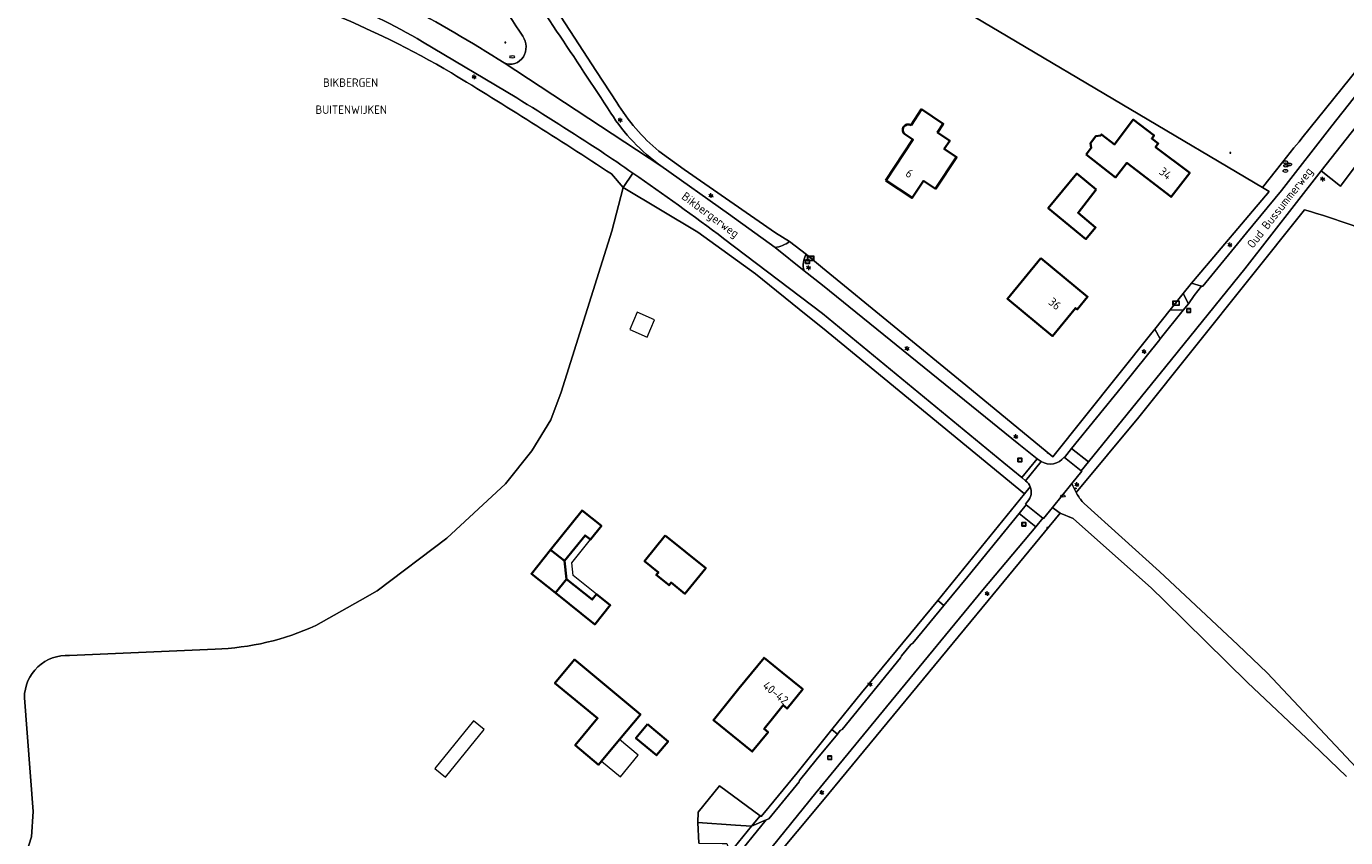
# Model space of a CAD drawing. Header units: metres. Extents: x 140853 to 145288, y 474558 to 480269.
# Tile 108 of 256: x 142331 to 142611, y 477450 to 477622. Entities that reach past the tile are written whole.
import ezdxf
from ezdxf.enums import TextEntityAlignment as Align
from ezdxf.lldxf.tags import DXFTag

# ---------------------------------------------------------------- set-up
doc = ezdxf.new("R2010")
doc.units = ezdxf.units.M
doc.header["$MEASUREMENT"] = 0
for name, color, linetype, lineweight in [('B-WE-GR-BEPLANTING_CULTUUR_BOSPLANTSOEN-G', 90, 'GR-PLANTSOEN', 18), ('B-WE-GR-BOS_GEMENGD-G', 40, 'Continuous', 13), ('B-WE-GR-BOS_NAALD-G', 40, 'Continuous', 13), ('B-WE-GR-GRAS_KRUIDENRIJK-G', 80, 'Continuous', 18), ('B-WE-GR-GROENVOORZIENING-G', 80, 'Continuous', 18), ('B-WE-GR-HEIDE-G', 200, 'Continuous', 13), ('B-WE-IE-TERREINAFSCHEIDING_KUNSTMATIG_HEKWERK-G', 20, 'IE-TERREINAFSCHEIDING-KUNSTMATIG', 18), ('B-WE-KL-DATA_CAI-S', 90, 'KL-CAI-N', 18), ('B-WE-KL-ET_LS_OV_LICHTMAST-S', 190, 'Continuous', 18), ('B-WE-KL-GAS_PUT-S', 30, 'Continuous', 18), ('B-WE-KL-WATER_BRANDLEIDING_PUT-S', 150, 'Continuous', 18), ('B-WE-KL-WATER_PUT-S', 170, 'Continuous', 18), ('B-WE-OG-BEBOUWING-G', 7, 'Continuous', 35), ('B-WE-OG-BEBOUWING_BIJGEBOUW-G', 7, 'Continuous', 18), ('B-WE-OG-BEBOUWING_HUISNUMMER-T18', 10, 'Continuous', 18), ('B-WE-OG-BEBOUWING_LUIFEL-G', 7, 'Continuous', 18), ('B-WE-OG-BEBOUWING_STRAATNAAM-T18', 10, 'Continuous', 18), ('B-WE-OG-TERREIN_ERF-G', 7, 'Continuous', 18), ('B-WE-RI-GWA_RIOOLPUT-S', 30, 'Continuous', 18), ('B-WE-RI-TERREINKAST-S', 7, 'Continuous', 18), ('B-WE-VH-ONVERHARD-G', 252, 'Continuous', 18), ('B-WE-VH-VERHARDING_ASFALT-G', 252, 'Continuous', 18), ('B-WE-VH-VERHARDING_BETONSTRAATSTEEN-G', 252, 'Continuous', 18), ('B-WE-VH-VERHARDING_HALFVERHARDING_GRIND-G', 252, 'Continuous', 18), ('X-XX-XX-ALGEMEEN-S', 7, 'Continuous', 18)]:
    doc.layers.add(name, color=color, linetype=linetype, lineweight=lineweight)
doc.styles.add('NLCS-ISO', font='txt')
doc.styles.get("Standard").update_dxf_attribs({"font": 'arial.ttf'})
doc.linetypes.add('GR-PLANTSOEN', pattern='A,0,[179,NLCS.shx,S=2,R=0,X=0,Y=0],-4', length=4)
doc.linetypes.add('IE-TERREINAFSCHEIDING-KUNSTMATIG', pattern='A,4,[82,NLCS.shx,S=0.75,R=90,X=0,Y=0],4,-2', length=10)
tags = doc.linetypes.add('KL-CAI-N', pattern='A,4,-1,[101,NLCS.shx,S=0.5,R=0,X=0,Y=0],-1,4,-1,["C",Standard,S=1,R=0,X=-0.25,Y=-0.5],-1.5', length=12.5).pattern_tags.tags
tags[18] = DXFTag(74, 10)

# ---------------------------------------------------------------- blocks, each defined once
blk = doc.blocks.new('SIE-WEG_AFVALBAK_TYPE_01')
for radius in [0.25, 0.156]:
    blk.add_circle((0, 0), radius)
blk = doc.blocks.new('SKL-DATA_TERREINKAST-SO')
for q in [(-0.2, 0.2), (0.2, 0.2)]:
    blk.add_line((0, -0.2), q)
at = {"flags": 128}
blk.add_lwpolyline([(0.6, 0.4), (-0.6, 0.4), (-0.6, -0.4), (0.6, -0.4)], close=True, dxfattribs=at)
at = {"style": 'NLCS-ISO'}
blk.add_attdef('TYPE', text='', height=0.35, dxfattribs=at).set_placement((0, 0.7), align=Align.MIDDLE_CENTER)
blk = doc.blocks.new('SRI-TERREINKAST-SO')
at = {"ltscale": 0.1}
h = blk.add_hatch(color=256, dxfattribs=at)
h.paths.add_polyline_path([(3.9, 2.1), (-3.4, 2.1), (-3.4, -2.4), (3.9, -2.4)])
h.paths.add_polyline_path([(3.4, 1.6), (-2.9, 1.6), (-2.9, -1.9), (3.4, -1.9)], flags=16)
at = {"flags": 128}
for points in [[(3.9, 2.1), (-3.4, 2.1), (-3.4, -2.4), (3.9, -2.4)], [(3.4, 1.6), (-2.9, 1.6), (-2.9, -1.9), (3.4, -1.9)]]:
    blk.add_lwpolyline(points, close=True, dxfattribs=at)
at = {"style": 'NLCS-ISO'}
blk.add_text('RI', height=1.8, dxfattribs=at).set_placement((-0.9, -1))
blk = doc.blocks.new('B-SIE-WEG_LICHTMAST-SO')
at = {"ltscale": 0.1}
for p, q in [((-1.1, 0.6), (-2.2, 1.3)), ((0, 1.3), (0, 2.5)), ((1.1, 0.6), (2.2, 1.3)), ((-1.1, -0.6), (-2.2, -1.3)), ((0, -1.3), (0, -2.5)), ((1.1, -0.6), (2.2, -1.3))]:
    blk.add_line(p, q, dxfattribs=at)
at = {"flags": 128}
for points in [[(-1.2, 0.5), (1.2, 0.5)], [(-1.2, -0.5), (1.2, -0.5)]]:
    blk.add_lwpolyline(points, dxfattribs=at)
at = {"ltscale": 0.1}
blk.add_circle((0, 0), 1.27, dxfattribs=at)
at = {"style": 'NLCS-ISO'}
blk.add_attdef('TYPE', text='', height=1.8, dxfattribs=at).set_placement((0, 2.5), align=Align.BOTTOM_CENTER)
blk = doc.blocks.new('SKL-WATERLEIDINGPUT-SO')
at = {"color": 0, "linetype": 'ByBlock', "lineweight": 18}
blk.add_ellipse((0, 0), major_axis=(2.5, 0), ratio=0.54, dxfattribs=at)
at = {"color": 0, "linetype": 'ByBlock', "lineweight": 18, "style": 'NLCS-ISO'}
blk.add_text('wl', height=1.8, dxfattribs=at).set_placement((0, 0), align=Align.MIDDLE_CENTER)
blk = doc.blocks.new('SKL-GAS_PUT-SO')
at = {"color": 0, "linetype": 'ByBlock', "lineweight": 18}
blk.add_ellipse((0, 0), major_axis=(2.5, 0), ratio=0.601255, dxfattribs=at)
at = {"color": 0, "linetype": 'ByBlock', "lineweight": 18, "style": 'NLCS-ISO'}
blk.add_text('gas', height=1.8, dxfattribs=at).set_placement((0.1, 0.3), align=Align.MIDDLE_CENTER)
blk = doc.blocks.new('SRI-PUT_INSPECTIE-SO')
at = {"lineweight": -3, "flags": 128}
blk.add_lwpolyline([(-2, -2), (2, -2), (2, 2), (-2, 2)], close=True, dxfattribs=at)
at = {"lineweight": -3, "ltscale": 1.5}
blk.add_circle((0, 0), 2, dxfattribs=at)
at = {"ltscale": 0.1, "style": 'NLCS-ISO'}
blk.add_text('I', height=2.5, dxfattribs=at).set_placement((0, 0), align=Align.MIDDLE_CENTER)
blk = doc.blocks.new('SIE-WEG_STRAATPOT_BRANDKRAAN-SO')
blk.add_ellipse((0, 0), major_axis=(-0.729, 0), ratio=0.685994)
at = {"style": 'NLCS-ISO'}
blk.add_text('BR', height=0.4, dxfattribs=at).set_placement((-0.3, -0.2))

msp = doc.modelspace()

# ---------------------------------------------------------------- linework, layer by layer
at = {"layer": 'B-WE-GR-BEPLANTING_CULTUUR_BOSPLANTSOEN-G', "ltscale": 0.2, "flags": 128}
msp.add_lwpolyline([(142457.645, 477587.833), (142455.169, 477590.684), (142455.169, 477590.684, 0.0091178), (142421.153, 477612.154), (142421.153, 477612.154, 0.0372482), (142394.628, 477625.228), (142394.628, 477625.228, 0.0553428), (142361.778, 477631.768), (142361.778, 477631.768, 0.012629), (142315.371, 477635.578), (142315.371, 477635.578), (142281.634, 477500), (142279.284, 477490.779), (142165.754, 477495.82), (142156.942, 477500), (142108.438, 477523.01), (142075.722, 477558.537), (142073.495, 477556.762), (142066.713, 477551.359), (142018.961, 477577.562), (142023.158, 477589.855), (142023.402, 477598.721), (142023.402, 477598.721, -0.0460718), (142021.561, 477599.576), (142021.561, 477599.576, -0.0596284), (142019.46, 477601.163), (142019.46, 477601.163), (142000, 477618.565), (142000, 477616.85), (141995.411, 477621.272), (141983.845, 477629.332), (141977.439, 477632.139), (141953.008, 477639.554), (141949.674, 477635.844), (141951.991, 477630.309), (141952.406, 477630.483), (141953.565, 477627.716), (141958.77, 477615.709), (141958.77, 477615.709, 0.2085543), (141958.664, 477608.929), (141958.664, 477608.929, 0.1241913), (141961.146, 477605.613), (141961.146, 477605.613), (141969.063, 477599.836), (141951.634, 477575.073), (141936.138, 477586.041), (141916.046, 477600.262), (141932.157, 477623.024), (141935.096, 477621.059), (141935.096, 477621.059, 0.3237888), (141938.975, 477621.255), (141938.975, 477621.255), (141942.511, 477618.935), (141942.511, 477618.935, 0.3177164), (141949.436, 477622.947), (141949.436, 477622.947, 0.1434797), (141949.898, 477626.098), (141949.898, 477626.098), (141948.681, 477628.84), (141948.91, 477628.941), (141943.914, 477640.472), (141939.325, 477643.536), (141938.121, 477646.806), (141928.926, 477653.039), (141916.428, 477661.509), (141914.808, 477661.843), (141913.824, 477661.68), (141903.894, 477646.182), (141899.803, 477639.865), (141884.953, 477620.18), (141913.785, 477599.97), (141922.529, 477593.939), (141929.852, 477588.725), (141935.022, 477585.194), (141936.33, 477584.252), (141937.06, 477577.475), (141937.397, 477574.34), (141940.587, 477573.236), (141939.187, 477552.054), (141950.309, 477544.172), (141941.17, 477531.329), (141954.749, 477521.778), (141956.83, 477524.716), (141967.128, 477517.424), (141954.814, 477500), (141948.393, 477490.915), (141938.068, 477498.219), (141939.329, 477500), (141953.391, 477519.86), (141939.808, 477529.415), (141937.475, 477526.136), (141935.747, 477500), (141934.466, 477480.608), (141985.505, 477444.286), (141972.26, 477435.716), (142000, 477424.424), (142058.572, 477400.581), (142094.115, 477386.112), (142027.353, 477256.633), (142035.656, 477256.26), (142032.568, 477250), (142018.016, 477221.298), (142000, 477188.053), (141974.136, 477140.518), (141969.655, 477131.578), (141984.065, 477124.357), (141989.717, 477121.622), (142000, 477116.494), (142013.967, 477109.529), (142028.305, 477102.706), (142028.305, 477102.706, 0.0373765), (142043.001, 477096.517), (142043.001, 477096.517), (142053.846, 477093.041), (142072.117, 477089.129), (142081.089, 477087.783), (142121.748, 477082.443), (142124.881, 477082.281), (142133.744, 477081.821), (142133.744, 477081.821, 0.0079449), (142143.554, 477082.897), (142143.554, 477082.897), (142168.764, 477100.465), (142182.561, 477111.691), (142184.865, 477113.567), (142184.727, 477115.663), (142183.865, 477117.028), (142187.549, 477119.575), (142188.936, 477118.259), (142190.146, 477117.894), (142208.711, 477133.371), (142227.22, 477149.26), (142239.208, 477160.702), (142260.732, 477183.74), (142284.309, 477210.455), (142317.324, 477250), (142332.981, 477268.769), (142336.756, 477273.294), (142336.756, 477273.294, -0.062157), (142336.676, 477272.33), (142336.676, 477272.33), (142341.49, 477278.028), (142342.686, 477280.543), (142251.877, 477319.265), (142309.443, 477403.031), (142318.006, 477416.668), (142327.573, 477436.243), (142331.856, 477449.779), (142332.239, 477455.13), (142330.361, 477479.334), (142330.361, 477479.334, -0.4287248), (142339.934, 477488.316), (142339.934, 477488.316), (142370.927, 477489.666), (142370.927, 477489.666, 0.0998383), (142392.33, 477494.691), (142392.33, 477494.691), (142401.737, 477500), (142405.352, 477502.04), (142420.162, 477513.273), (142432.622, 477524.815), (142438.259, 477531.842), (142442.289, 477538.419), (142444.501, 477544.315), (142455.254, 477578.556), (142457.645, 477587.833)], format="xyb", close=True, dxfattribs=at)
at = {"layer": 'B-WE-GR-BOS_GEMENGD-G', "ltscale": 0.2, "flags": 128}
msp.add_lwpolyline([(142641.556, 477566.339, 0.0620629), (142602.488, 477583.044), (142602.488, 477583.044), (142567.302, 477538.959), (142553.987, 477522.939), (142554.205, 477522.515), (142554.205, 477522.515, 0.0771638), (142555.645, 477520.65), (142555.645, 477520.65), (142571.706, 477506.177), (142578.287, 477500), (142588.338, 477490.566), (142594.59, 477484.614), (142613.553, 477464.434)], format="xyb", dxfattribs=at)
msp.add_lwpolyline([(142611.437, 477462.6), (142604.178, 477469.499), (142590.388, 477482.563), (142572.652, 477500), (142570.007, 477502.6), (142553.342, 477517.409), (142550.533, 477518.587), (142550.533, 477518.587), (142535.215, 477500), (142500, 477457.299), (142483.552, 477437.569), (142500, 477433.61), (142550.859, 477421.37), (142561.599, 477418.187), (142570.714, 477415.409), (142574.135, 477414.05), (142580.645, 477408.974), (142586.762, 477402.728), (142634.16, 477352.317)], dxfattribs=at)
at = {"layer": 'B-WE-GR-BOS_NAALD-G', "ltscale": 0.2, "flags": 128}
msp.add_lwpolyline([(142617.291, 477617.368), (142601.965, 477598.281), (142601.368, 477597.537), (142600.231, 477596.207), (142597.915, 477593.236), (142593.548, 477587.784), (142594.973, 477586.939), (142578.893, 477567.962), (142578.479, 477567.473), (142580.629, 477566.821), (142580.629, 477566.821), (142580.88, 477566.807), (142590.157, 477578.14), (142597.593, 477587.17), (142608.333, 477600.938), (142619.765, 477615.43)], dxfattribs=at)
at = {"layer": 'B-WE-GR-GRAS_KRUIDENRIJK-G', "ltscale": 0.2, "flags": 128}
for points in [[(142424.741, 477637.773), (142417.947, 477635.753), (142415.755, 477639.415), (142410, 477632.17), (142410, 477632.17, 0.5190956), (142410.983, 477626.743), (142410.983, 477626.743), (142411.076, 477626.701), (142411.076, 477626.701, -0.0193654), (142432.369, 477614.287), (142432.369, 477614.287, 0.3684422), (142436.43, 477615.585), (142436.43, 477615.585, 0.2916563), (142436.33, 477619.96), (142436.33, 477619.96, -0.0028585), (142424.741, 477637.773)], [(142455.048, 477603.636, 0.0984244), (142465.692, 477592.436), (142465.692, 477592.436), (142480.054, 477582.232), (142489.937, 477575.016), (142489.937, 477575.016, 0.1173628), (142492.987, 477576.312), (142492.987, 477576.312), (142490.032, 477578.186), (142470.599, 477591.611), (142465.265, 477595.527), (142465.265, 477595.527, -0.0817046), (142456.299, 477605.886), (142456.299, 477605.886), (142451.967, 477612.494), (142440.664, 477629.989), (142440.664, 477629.989, 0.0671097), (142439.121, 477627.894), (142439.121, 477627.894), (142443.51, 477621.059), (142443.51, 477621.059, -0.0023891), (142455.048, 477603.636)], [(142542.423, 477526.115), (142538.591, 477529.268), (142500, 477561.023), (142479.015, 477576.996), (142479.015, 477576.996, 0.0093255), (142459.734, 477590.858), (142459.734, 477590.858), (142457.645, 477587.833), (142473.519, 477578.316), (142485.811, 477569.442), (142496.526, 477560.739), (142500, 477557.953), (142520.322, 477541.314), (142542.973, 477522.666), (142544.199, 477524.173), (142544.199, 477524.173, 0.1394491), (142543.204, 477525.458), (142543.204, 477525.458), (142542.423, 477526.115)], [(142551.387, 477530.503), (142551.5, 477530.425), (142552.981, 477532.288), (142563.565, 477545.39), (142571.729, 477555.468), (142571.782, 477555.648), (142570.664, 477557.686), (142569.765, 477556.561), (142548.978, 477530.534), (142530.468, 477545.753), (142500, 477570.747), (142496.605, 477573.593), (142496.605, 477573.593, 0.2297569), (142496.138, 477570.115), (142496.138, 477570.115), (142500, 477567.03), (142541.786, 477533.248), (142545.659, 477530.117), (142546.528, 477529.567), (142546.528, 477529.567, 0.4054147), (142551.387, 477530.503)], [(142542.973, 477522.666), (142524.525, 477500), (142525.833, 477498.925), (142530.924, 477505.108), (142541.855, 477518.497), (142543.342, 477520.368), (142543.154, 477520.485), (142543.634, 477521.035), (142543.634, 477521.035, 0.2890762), (142544.199, 477524.173), (142544.199, 477524.173), (142542.973, 477522.666)]]:
    msp.add_lwpolyline(points, format="xyb", close=True, dxfattribs=at)
msp.add_lwpolyline([(142394.628, 477625.228, -0.0372482), (142421.153, 477612.154), (142421.153, 477612.154, -0.0091178), (142455.169, 477590.684), (142455.169, 477590.684), (142457.645, 477587.833), (142459.734, 477590.858), (142459.734, 477590.858, 0.0031754), (142452.803, 477595.578), (142452.803, 477595.578, 0.0062307), (142435.025, 477606.871), (142435.025, 477606.871), (142415.008, 477618.783), (142415.008, 477618.783, 0.0535572), (142395.734, 477627.847)], format="xyb", dxfattribs=at)
for points in [[(142535.215, 477500), (142550.533, 477518.587), (142549.279, 477519.481), (142548.904, 477519.749), (142547.007, 477517.406), (142546.847, 477517.525), (142545.361, 477515.668), (142534.131, 477502.244), (142514.637, 477478.595), (142498.644, 477459.083), (142482.763, 477439.495), (142482.481, 477438.882), (142482.714, 477437.995), (142483.552, 477437.569), (142500, 477457.299), (142535.215, 477500)], [(142524.525, 477500), (142508.354, 477480.356), (142502.008, 477472.569), (142503.199, 477471.59), (142503.814, 477472.337), (142504.207, 477472.596), (142516.614, 477487.804), (142516.835, 477488.265), (142518.827, 477490.674), (142519.268, 477490.952), (142525.833, 477498.925), (142524.525, 477500)], [(142486.76, 477454.224), (142484.971, 477452.024), (142488.075, 477453.37), (142488.63, 477453.59), (142495.065, 477461.459), (142495.148, 477461.74), (142498.711, 477466.141), (142503.199, 477471.59), (142502.008, 477472.569), (142500, 477470.071), (142494.625, 477463.384), (142488.697, 477456.161), (142486.977, 477454.065), (142486.76, 477454.224)]]:
    msp.add_lwpolyline(points, close=True, dxfattribs=at)
at = {"layer": 'B-WE-GR-GROENVOORZIENING-G', "ltscale": 0.2, "flags": 128}
msp.add_lwpolyline([(142573.974, 477561.83), (142576.686, 477561.7), (142577.851, 477563.08), (142576.697, 477565.241), (142573.974, 477561.83)], close=True, dxfattribs=at)
at = {"layer": 'B-WE-GR-HEIDE-G', "ltscale": 0.2, "flags": 128}
msp.add_lwpolyline([(142512.788, 477635.706), (142537.588, 477620.97), (142593.548, 477587.784), (142597.915, 477593.236), (142600.231, 477596.207), (142601.368, 477597.537), (142601.965, 477598.281), (142617.291, 477617.368)], dxfattribs=at)
msp.add_lwpolyline([(142622.619, 477604.838), (142610.142, 477588.069), (142606.06, 477591.369), (142589.792, 477570.528), (142573.026, 477549.739), (142556.563, 477529.46), (142555.015, 477527.575), (142555.15, 477527.461), (142553.039, 477524.855), (142553.277, 477524.375), (142553.987, 477522.939), (142553.987, 477522.939), (142567.302, 477538.959), (142602.488, 477583.044), (142602.488, 477583.044, -0.0620629), (142641.556, 477566.339)], format="xyb", dxfattribs=at)
at = {"layer": 'B-WE-IE-TERREINAFSCHEIDING_KUNSTMATIG_HEKWERK-G', "ltscale": 0.2, "flags": 128}
for points in [[(142512.788, 477635.706), (142537.588, 477620.97), (142593.548, 477587.784)], [(142456.299, 477605.886), (142451.967, 477612.494), (142440.664, 477629.989)], [(142601.965, 477598.281), (142617.291, 477617.368)], [(142593.548, 477587.784), (142597.915, 477593.236), (142600.231, 477596.207), (142601.368, 477597.537), (142601.965, 477598.281)], [(142492.987, 477576.312), (142490.032, 477578.186), (142470.599, 477591.611), (142465.265, 477595.527)], [(142457.645, 477587.833), (142455.254, 477578.556), (142444.501, 477544.315), (142442.289, 477538.419), (142438.259, 477531.842), (142432.622, 477524.815), (142420.162, 477513.273), (142405.352, 477502.04), (142401.737, 477500)], [(142496.526, 477560.739), (142485.811, 477569.442), (142473.519, 477578.316), (142457.645, 477587.833)], [(142593.548, 477587.784), (142594.973, 477586.939), (142578.893, 477567.962)], [(142500, 477570.747), (142496.605, 477573.593)], [(142500, 477570.747), (142530.468, 477545.753), (142548.978, 477530.534)], [(142578.893, 477567.962), (142578.479, 477567.473)], [(142573.974, 477561.83), (142576.697, 477565.241)], [(142496.526, 477560.739), (142500, 477557.953)], [(142542.973, 477522.666), (142520.322, 477541.314), (142500, 477557.953)], [(142569.765, 477556.561), (142548.978, 477530.534)], [(142569.765, 477556.561), (142570.664, 477557.686)], [(142542.973, 477522.666), (142524.525, 477500)], [(142392.33, 477494.691), (142401.737, 477500)], [(142508.354, 477480.356), (142524.525, 477500)], [(142339.934, 477488.316), (142370.927, 477489.666)], [(142502.008, 477472.569), (142508.354, 477480.356)], [(142342.686, 477280.543), (142251.877, 477319.265), (142309.443, 477403.031), (142318.006, 477416.668), (142327.573, 477436.243), (142331.856, 477449.779), (142332.239, 477455.13), (142330.361, 477479.334)], [(142500, 477470.071), (142502.008, 477472.569)], [(142488.697, 477456.161), (142494.625, 477463.384), (142500, 477470.071)], [(142486.76, 477454.224), (142486.977, 477454.065), (142488.697, 477456.161)]]:
    msp.add_lwpolyline(points, dxfattribs=at)
for points in [[(142465.265, 477595.527, -0.0817046), (142456.299, 477605.886)], [(142370.927, 477489.666, 0.0998383), (142392.33, 477494.691)], [(142330.361, 477479.334, -0.4287248), (142339.934, 477488.316)]]:
    msp.add_lwpolyline(points, format="xyb", dxfattribs=at)
at = {"layer": 'B-WE-OG-BEBOUWING-G', "ltscale": 0.2, "flags": 128}
msp.add_lwpolyline([(142513.491, 477589.326), (142519.084, 477585.596), (142521.503, 477589.224), (142524.024, 477587.542), (142528.518, 477594.281), (142525.928, 477596.008), (142527.094, 477597.755), (142524.481, 477599.497), (142525.713, 477601.344), (142521.087, 477604.429), (142518.846, 477601.068), (142518.846, 477601.068, 0.9402772), (142517.547, 477599.121), (142517.547, 477599.121), (142519.261, 477597.978), (142513.491, 477589.326)], format="xyb", close=True, dxfattribs=at)
for points in [[(142556.1, 477594.795), (142562.324, 477589.941), (142564.741, 477593.04), (142574.148, 477585.8), (142578.088, 477590.919), (142570.848, 477596.398), (142571.422, 477597.156), (142570.032, 477598.208), (142570.54, 477598.879), (142566.111, 477602.231), (142562.131, 477596.973), (142559.344, 477599.082), (142559.195, 477598.885), (142558.169, 477598.743), (142557.027, 477597.235), (142557.169, 477596.208), (142556.1, 477594.795)], [(142558.24, 477587.355), (142554.078, 477590.776), (142548.04, 477583.432), (142556.04, 477576.855), (142558.086, 477579.316), (142554.348, 477582.422), (142558.24, 477587.355)], [(142546.441, 477572.771), (142539.339, 477564.141), (142548.953, 477556.228), (142553.846, 477562.173), (142554.178, 477561.9), (142556.39, 477564.587), (142546.441, 477572.771)], [(142442.237, 477510.779), (142445.2, 477508.409), (142449.556, 477513.85), (142450.686, 477512.947), (142450.689, 477512.945), (142453.03, 477515.87), (142448.932, 477519.151), (142442.237, 477510.779)], [(142466.607, 477513.805), (142462.209, 477508.334), (142465.132, 477505.985), (142464.693, 477505.439), (142467.414, 477503.253), (142467.852, 477503.798), (142470.798, 477501.43), (142475.196, 477506.901), (142466.607, 477513.805)], [(142445.2, 477508.409), (142442.237, 477510.779), (142438.159, 477505.68), (142443.254, 477501.6), (142445.632, 477504.567), (142445.2, 477508.409)], [(142445.632, 477504.567), (142443.254, 477501.6), (142451.621, 477494.899), (142454.904, 477498.996), (142451.978, 477501.341), (142451.071, 477500.209), (142445.632, 477504.567)], [(142453.059, 477465.854), (142456.868, 477470.439), (142461.316, 477475.792), (142447.285, 477487.42), (142443.159, 477482.456), (142452.215, 477474.952), (142447.45, 477469.21), (142452.426, 477465.092), (142453.059, 477465.854)], [(142482.272, 477481.257), (142476.847, 477474.568), (142485.095, 477467.878), (142488.449, 477472.001), (142487.596, 477472.695), (142489.668, 477475.259), (142491.648, 477477.709), (142492.504, 477477.018), (142495.847, 477481.134), (142491.423, 477484.722), (142487.599, 477487.824), (142482.272, 477481.257)], [(142462.825, 477473.693), (142460.37, 477470.753), (142464.761, 477467.098), (142467.216, 477470.038), (142462.825, 477473.693)]]:
    msp.add_lwpolyline(points, close=True, dxfattribs=at)
at = {"layer": 'B-WE-OG-BEBOUWING_BIJGEBOUW-G', "ltscale": 0.2, "flags": 128}
for points in [[(142462.777, 477555.982), (142464.31, 477559.7), (142460.605, 477561.299), (142459.072, 477557.581), (142462.777, 477555.982)], [(142417.643, 477464.245), (142419.891, 477462.424), (142428.112, 477472.569), (142425.865, 477474.39), (142417.643, 477464.245)]]:
    msp.add_lwpolyline(points, close=True, dxfattribs=at)
at = {"layer": 'B-WE-OG-BEBOUWING_LUIFEL-G', "ltscale": 0.2, "flags": 128}
for points in [[(142445.632, 477504.567), (142451.071, 477500.209), (142451.978, 477501.341), (142447.006, 477505.324), (142446.708, 477507.973), (142450.686, 477512.947), (142449.556, 477513.85), (142445.2, 477508.409), (142445.632, 477504.567)], [(142456.868, 477470.439), (142453.059, 477465.854), (142457.067, 477462.525), (142460.876, 477467.109), (142456.868, 477470.439)]]:
    msp.add_lwpolyline(points, close=True, dxfattribs=at)
at = {"layer": 'B-WE-OG-TERREIN_ERF-G', "ltscale": 0.2, "flags": 128}
for points in [[(142440.664, 477629.989), (142451.967, 477612.494), (142456.299, 477605.886), (142456.299, 477605.886, 0.0817046), (142465.265, 477595.527), (142465.265, 477595.527), (142470.599, 477591.611), (142490.032, 477578.186), (142492.987, 477576.312), (142496.605, 477573.593), (142500, 477570.747), (142530.468, 477545.753), (142548.978, 477530.534), (142569.765, 477556.561), (142570.664, 477557.686), (142573.974, 477561.83), (142576.697, 477565.241), (142578.479, 477567.473), (142578.893, 477567.962), (142594.973, 477586.939), (142593.548, 477587.784), (142537.588, 477620.97), (142512.788, 477635.706)], [(142517.547, 477599.121, -0.9402772), (142518.846, 477601.068)], [(142473.733, 477448.387), (142473.536, 477452.82), (142473.621, 477454.962), (142478.098, 477460.59), (142486.76, 477454.224), (142486.977, 477454.065), (142488.697, 477456.161), (142494.625, 477463.384), (142500, 477470.071), (142502.008, 477472.569), (142508.354, 477480.356), (142524.525, 477500), (142542.973, 477522.666), (142520.322, 477541.314), (142500, 477557.953), (142496.526, 477560.739), (142485.811, 477569.442), (142473.519, 477578.316), (142457.645, 477587.833), (142455.254, 477578.556), (142444.501, 477544.315), (142442.289, 477538.419), (142438.259, 477531.842), (142432.622, 477524.815), (142420.162, 477513.273), (142405.352, 477502.04), (142401.737, 477500), (142392.33, 477494.691), (142392.33, 477494.691, -0.0998383), (142370.927, 477489.666), (142370.927, 477489.666), (142339.934, 477488.316), (142339.934, 477488.316, 0.4287248), (142330.361, 477479.334)]]:
    msp.add_lwpolyline(points, format="xyb", dxfattribs=at)
for points in [[(142518.846, 477601.068), (142521.087, 477604.429), (142525.713, 477601.344), (142524.481, 477599.497), (142527.094, 477597.755), (142525.928, 477596.008), (142528.518, 477594.281), (142524.024, 477587.542), (142521.503, 477589.224), (142519.084, 477585.596), (142513.491, 477589.326), (142519.261, 477597.978), (142517.547, 477599.121)], [(142330.361, 477479.334), (142332.239, 477455.13), (142331.856, 477449.779), (142327.573, 477436.243)]]:
    msp.add_lwpolyline(points, dxfattribs=at)
for points in [[(142556.1, 477594.795), (142557.169, 477596.208), (142557.027, 477597.235), (142558.169, 477598.743), (142559.195, 477598.885), (142559.344, 477599.082), (142562.131, 477596.973), (142566.111, 477602.231), (142570.54, 477598.879), (142570.032, 477598.208), (142571.422, 477597.156), (142570.848, 477596.398), (142578.088, 477590.919), (142574.148, 477585.8), (142564.741, 477593.04), (142562.324, 477589.941), (142556.1, 477594.795)], [(142558.24, 477587.355), (142554.348, 477582.422), (142558.086, 477579.316), (142556.04, 477576.855), (142548.04, 477583.432), (142554.078, 477590.776), (142558.24, 477587.355)], [(142546.441, 477572.771), (142556.39, 477564.587), (142554.178, 477561.9), (142553.846, 477562.173), (142548.953, 477556.228), (142539.339, 477564.141), (142546.441, 477572.771)], [(142442.237, 477510.779), (142448.932, 477519.151), (142453.03, 477515.87), (142450.689, 477512.945), (142450.686, 477512.947), (142449.556, 477513.85), (142445.2, 477508.409), (142445.632, 477504.567), (142451.071, 477500.209), (142451.978, 477501.341), (142454.904, 477498.996), (142451.621, 477494.899), (142443.254, 477501.6), (142438.159, 477505.68), (142442.237, 477510.779)], [(142466.607, 477513.805), (142475.196, 477506.901), (142470.798, 477501.43), (142467.852, 477503.798), (142467.414, 477503.253), (142464.693, 477505.439), (142465.132, 477505.985), (142462.209, 477508.334), (142466.607, 477513.805)], [(142456.868, 477470.439), (142453.059, 477465.854), (142452.426, 477465.092), (142447.45, 477469.21), (142452.215, 477474.952), (142443.159, 477482.456), (142447.285, 477487.42), (142461.316, 477475.792), (142456.868, 477470.439)], [(142489.668, 477475.259), (142487.596, 477472.695), (142488.449, 477472.001), (142485.095, 477467.878), (142476.847, 477474.568), (142482.272, 477481.257), (142487.599, 477487.824), (142491.423, 477484.722), (142495.847, 477481.134), (142492.504, 477477.018), (142491.648, 477477.709), (142489.668, 477475.259)], [(142462.825, 477473.693), (142467.216, 477470.038), (142464.761, 477467.098), (142460.37, 477470.753), (142462.825, 477473.693)], [(142484.971, 477452.024), (142486.76, 477454.224), (142478.098, 477460.59), (142473.621, 477454.962), (142473.536, 477452.82), (142481.512, 477452.265), (142484.971, 477452.024)], [(142473.733, 477448.387), (142478.667, 477448.335), (142479.691, 477448.324), (142480.35, 477446.343), (142484.971, 477452.024), (142481.512, 477452.265), (142473.536, 477452.82), (142473.733, 477448.387)]]:
    msp.add_lwpolyline(points, close=True, dxfattribs=at)
at = {"layer": 'B-WE-VH-ONVERHARD-G', "ltscale": 0.2, "flags": 128}
msp.add_lwpolyline([(142606.06, 477591.369), (142610.142, 477588.069), (142622.619, 477604.838), (142619.095, 477607.846), (142606.06, 477591.369)], close=True, dxfattribs=at)
msp.add_lwpolyline([(142613.553, 477464.434), (142594.59, 477484.614), (142588.338, 477490.566), (142578.287, 477500), (142571.706, 477506.177), (142555.645, 477520.65), (142555.645, 477520.65, -0.0771638), (142554.205, 477522.515), (142554.205, 477522.515), (142553.987, 477522.939), (142553.277, 477524.375), (142553.039, 477524.855), (142548.904, 477519.749), (142549.279, 477519.481), (142550.533, 477518.587), (142553.342, 477517.409), (142570.007, 477502.6), (142572.652, 477500), (142590.388, 477482.563), (142604.178, 477469.499), (142611.437, 477462.6)], format="xyb", dxfattribs=at)
at = {"layer": 'B-WE-VH-VERHARDING_ASFALT-G', "ltscale": 0.2, "flags": 128}
for points in [[(142424.741, 477637.773, 0.0028585), (142436.33, 477619.96), (142436.33, 477619.96, -0.2916563), (142436.43, 477615.585), (142436.43, 477615.585, -0.3684422), (142432.369, 477614.287), (142432.369, 477614.287), (142465.692, 477592.436), (142465.692, 477592.436, -0.0984244), (142455.048, 477603.636), (142455.048, 477603.636, 0.0023891), (142443.51, 477621.059), (142443.51, 477621.059), (142439.121, 477627.894)], [(142395.734, 477627.847, -0.0535572), (142415.008, 477618.783), (142415.008, 477618.783), (142435.025, 477606.871), (142435.025, 477606.871, -0.0062307), (142452.803, 477595.578), (142452.803, 477595.578, -0.0031754), (142459.734, 477590.858), (142459.734, 477590.858, -0.0093255), (142479.015, 477576.996), (142479.015, 477576.996), (142500, 477561.023), (142538.591, 477529.268), (142542.423, 477526.115), (142545.659, 477530.117), (142541.786, 477533.248), (142500, 477567.03), (142496.138, 477570.115), (142489.937, 477575.016), (142480.054, 477582.232), (142465.692, 477592.436), (142432.369, 477614.287), (142432.369, 477614.287, 0.0193654), (142411.076, 477626.701)]]:
    msp.add_lwpolyline(points, format="xyb", dxfattribs=at)
for points in [[(142619.765, 477615.43), (142608.333, 477600.938), (142597.593, 477587.17), (142590.157, 477578.14), (142580.88, 477566.807), (142580.629, 477566.821), (142579.057, 477564.87), (142577.851, 477563.08), (142576.686, 477561.7), (142571.782, 477555.648), (142571.729, 477555.468), (142563.565, 477545.39), (142552.981, 477532.288), (142556.563, 477529.46), (142573.026, 477549.739), (142589.792, 477570.528), (142606.06, 477591.369), (142619.095, 477607.846)], [(142482.763, 477439.495), (142498.644, 477459.083), (142514.637, 477478.595), (142534.131, 477502.244), (142545.361, 477515.668), (142541.855, 477518.497), (142530.924, 477505.108), (142525.833, 477498.925), (142519.268, 477490.952), (142518.827, 477490.674), (142516.835, 477488.265), (142516.614, 477487.804), (142504.207, 477472.596), (142503.814, 477472.337), (142503.199, 477471.59), (142498.711, 477466.141), (142495.148, 477461.74), (142495.065, 477461.459), (142488.63, 477453.59), (142488.075, 477453.37), (142481.046, 477444.715)]]:
    msp.add_lwpolyline(points, dxfattribs=at)
at = {"layer": 'B-WE-VH-VERHARDING_BETONSTRAATSTEEN-G', "ltscale": 0.2, "flags": 128}
for points in [[(142489.937, 477575.016), (142496.138, 477570.115), (142496.138, 477570.115, -0.2297569), (142496.605, 477573.593), (142496.605, 477573.593), (142492.987, 477576.312), (142492.987, 477576.312, -0.1173628), (142489.937, 477575.016)], [(142551.5, 477530.425), (142551.387, 477530.503), (142551.387, 477530.503, -0.4054147), (142546.528, 477529.567), (142546.528, 477529.567), (142543.204, 477525.458), (142543.204, 477525.458, -0.1394491), (142544.199, 477524.173), (142544.199, 477524.173, -0.2890762), (142543.634, 477521.035), (142543.634, 477521.035), (142543.154, 477520.485), (142543.342, 477520.368), (142546.847, 477517.525), (142547.007, 477517.406), (142548.904, 477519.749), (142553.039, 477524.855), (142555.15, 477527.461), (142555.015, 477527.575), (142551.5, 477530.425)]]:
    msp.add_lwpolyline(points, format="xyb", close=True, dxfattribs=at)
for points in [[(142571.782, 477555.648), (142576.686, 477561.7), (142573.974, 477561.83), (142570.664, 477557.686), (142571.782, 477555.648)], [(142555.015, 477527.575), (142556.563, 477529.46), (142552.981, 477532.288), (142551.5, 477530.425), (142555.015, 477527.575)], [(142542.423, 477526.115), (142543.204, 477525.458), (142546.528, 477529.567), (142545.659, 477530.117), (142542.423, 477526.115)], [(142546.847, 477517.525), (142543.342, 477520.368), (142541.855, 477518.497), (142545.361, 477515.668), (142546.847, 477517.525)]]:
    msp.add_lwpolyline(points, close=True, dxfattribs=at)
at = {"layer": 'B-WE-VH-VERHARDING_HALFVERHARDING_GRIND-G', "ltscale": 0.2, "flags": 128}
for points in [[(142578.479, 477567.473), (142576.697, 477565.241), (142577.851, 477563.08), (142579.057, 477564.87), (142580.629, 477566.821), (142578.479, 477567.473)], [(142481.046, 477444.715), (142488.075, 477453.37), (142484.971, 477452.024), (142480.35, 477446.343), (142481.046, 477444.715)]]:
    msp.add_lwpolyline(points, close=True, dxfattribs=at)

# ---------------------------------------------------------------- block references
at = {"layer": 'B-WE-KL-DATA_CAI-S', "xscale": 0.2, "yscale": 0.2, "zscale": 0.2}
for p in [(142432.611, 477618.619), (142586.726, 477595.203), (142547.845, 477515.444)]:
    msp.add_blockref('SKL-DATA_TERREINKAST-SO', p, dxfattribs=at)
at = {"layer": 'B-WE-KL-ET_LS_OV_LICHTMAST-S', "xscale": 0.2, "yscale": 0.2, "zscale": 0.2}
for p in [(142425.961, 477611.308), (142457.009, 477602.136), (142606.348, 477589.609), (142476.312, 477586.082), (142586.641, 477575.608), (142497.072, 477570.754), (142517.997, 477553.567), (142568.408, 477552.926), (142541.116, 477534.84), (142554.114, 477524.637), (142535.023, 477501.465), (142510.136, 477482.19), (142499.883, 477459.171)]:
    msp.add_blockref('B-SIE-WEG_LICHTMAST-SO', p, dxfattribs=at)
at = {"layer": 'B-WE-KL-GAS_PUT-S', "xscale": 0.2, "yscale": 0.2, "zscale": 0.2}
for p in [(142598.43, 477593.169), (142598.575, 477592.449), (142599.257, 477592.715), (142598.456, 477591.331)]:
    msp.add_blockref('SKL-GAS_PUT-SO', p, dxfattribs=at)
at = {"layer": 'B-WE-KL-WATER_BRANDLEIDING_PUT-S', "xscale": 0.2, "yscale": 0.2, "zscale": 0.2}
msp.add_blockref('SIE-WEG_STRAATPOT_BRANDKRAAN-SO', (142553.822, 477523.843), dxfattribs=at)
at = {"layer": 'B-WE-KL-WATER_PUT-S', "xscale": 0.2, "yscale": 0.2, "zscale": 0.2}
for p in [(142434.056, 477615.592), (142551.117, 477522.22)]:
    msp.add_blockref('SKL-WATERLEIDINGPUT-SO', p, dxfattribs=at)
at = {"layer": 'B-WE-RI-GWA_RIOOLPUT-S', "xscale": 0.2, "yscale": 0.2, "zscale": 0.2}
for p in [(142496.838, 477572.024), (142577.887, 477561.657), (142541.99, 477529.865), (142542.837, 477516.215), (142501.563, 477466.564)]:
    msp.add_blockref('SRI-PUT_INSPECTIE-SO', p, dxfattribs=at)
at = {"layer": 'B-WE-RI-TERREINKAST-S', "xscale": 0.2, "yscale": 0.2, "zscale": 0.2}
for p in [(142497.471, 477572.769), (142575.151, 477563.238)]:
    msp.add_blockref('SRI-TERREINKAST-SO', p, dxfattribs=at)
at = {"layer": 'X-XX-XX-ALGEMEEN-S', "xscale": 0.2, "yscale": 0.2, "zscale": 0.2}
for p in [(142457.76, 477603.665), (142594.501, 477586.37), (142547.903, 477531.33)]:
    msp.add_blockref('SIE-WEG_AFVALBAK_TYPE_01', p, dxfattribs=at)

# ---------------------------------------------------------------- texts
at = {"layer": 'B-WE-OG-BEBOUWING_HUISNUMMER-T18', "style": 'NLCS-ISO'}
for s, rotation, p in [('34', 322.4, (142572.948, 477590.799)), ('6', 326.3, (142518.507, 477590.789)), ('36', 320.6, (142549.417, 477563.086)), ('40-42', 320.9, (142490.073, 477480.37))]:
    msp.add_text(s, height=1.8, rotation=rotation, dxfattribs=at).set_placement(p, align=Align.MIDDLE_CENTER)
at = {"layer": 'B-WE-OG-BEBOUWING_STRAATNAAM-T18', "style": 'NLCS-ISO'}
for s, p in [('BIKBERGEN', (142399.705, 477610.109)), ('BUITENWIJKEN', (142399.829, 477604.351))]:
    msp.add_text(s, height=1.8, dxfattribs=at).set_placement(p, align=Align.MIDDLE_CENTER)
for s, rotation, p in [('Oud Bussummerweg', 52, (142597.255, 477583.515)), ('Bikbergerweg', 323.5, (142476.22, 477582.001))]:
    msp.add_text(s, height=1.8, rotation=rotation, dxfattribs=at).set_placement(p, align=Align.MIDDLE_CENTER)

doc.saveas('drawing.dxf')
